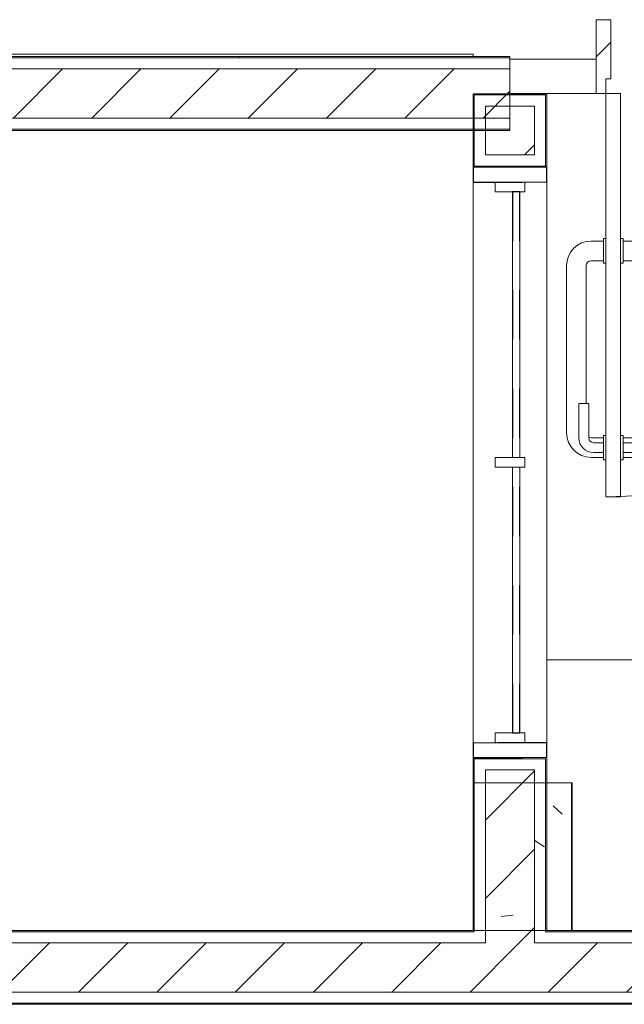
# Model space of a CAD drawing. Header units: metres. Extents: x 2.9 to 42.3, y -72.9 to -49.3.
# Tile 108 of 256: x 18 to 19.2, y -71.9 to -69.9. Entities that reach past the tile are written whole.
import ezdxf

# ---------------------------------------------------------------- set-up
doc = ezdxf.new("R2010")
doc.units = ezdxf.units.M
doc.linetypes.add('Traço', pattern=[0.006, 0.003, -0.003])
doc.linetypes.add('Traço_2_', pattern=[0.006, 0.003, -0.003])
for name, color, linetype, lineweight in [('A-COLS', 7, 'Continuous', 18), ('A-DOOR', 7, 'Continuous', 18), ('A-FLOR', 7, 'Continuous', 18), ('A-GLAZ', 7, 'Continuous', 18), ('A-WALL', 7, 'Continuous', 18), ('A-WALL-PATT', 7, 'Continuous', 18), ('I-WALL', 7, 'Continuous', 18), ('S-COLS', 7, 'Continuous', 18)]:
    doc.layers.add(name, color=color, linetype=linetype, lineweight=lineweight)
doc.layers.add('A-GLAZ-HDLN', color=7, linetype='Traço', lineweight=25, true_color=0x00007f)
pattern_1 = [(50, (21.555, -62.929), (0.546555, -0.047815), [0.05715, -0.62865]), (355, (21.555, -62.929), (-0.105728, 0.573166), [0.04572, -0.50292]), (100.451, (21.601, -62.933), (0.440828, 0.525349), [0.04857, -0.53427]), (46.184, (21.555, -62.776), (0.813237, -0.12613), [0.08573, -0.94298]), (96.636, (21.623, -62.787), (0.712212, 0.742287), [0.07286, -0.80141]), (351.184, (21.555, -62.776), (0.712217, 0.742274), [0.06858, -0.75438]), (21, (21.631, -62.814), (0.454846, -0.306795), [0.05715, -0.62865]), (326, (21.631, -62.814), (0.185405, 0.55256), [0.04572, -0.50292]), (71.451, (21.669, -62.84), (0.640251, 0.245763), [0.04857, -0.53427]), (37.5, (21.555, -62.929), (0.009261, 0.2536672), [0.02515, -0.47168, 0.02515, -0.48539, -0.50482]), (37.5, (21.555, -62.929), (0.009261, 0.2536672), [-1.007, 0.02515, -0.47968]), (7.5, (21.555, -62.929), (0.2004558, 0.300546), [0.02515, -0.26594, 0.02515, -0.46025, -0.1924]), (7.5, (21.555, -62.929), (0.2004558, 0.300546), [-0.77648, 0.02515, -0.16726]), (327.5, (21.385, -62.929), (0.4067682, -0.0171882), [0.02515, -0.16535, 0.02515, -0.56921, -0.78867]), (327.5, (21.385, -62.929), (0.4067682, -0.0171882), [-0.78486, 0.02515, -0.76352]), (317.5, (21.309, -62.929), (0.444383, 0.0762794), [0.02515, -0.2225, 0.02515, -0.36957, -0.56007]), (317.5, (21.309, -62.929), (0.444383, 0.0762794), [-0.64237, 0.02515, -0.53492])]
pattern_2 = [(45, (21.555, -62.929), (-0.0795495, 0.0795495), [])]

# ---------------------------------------------------------------- blocks, each defined once
blk = doc.blocks.new('porta de vidro sala de aula - SALAS DE AULAS E LABORATÓRIOS-V1-2PAV')
at = {"layer": 'A-DOOR', "true_color": 0xbababa}
h = blk.add_hatch(dxfattribs=at)
h.set_pattern_fill('FP_8', color=9, style=0, pattern_type=2)
h.set_pattern_definition([(45, (1.919, 7.128), (-0.33676, 0.33676), []), (45, (2.038, 7.128), (0, 0.67352), []), (45, (1.8, 7.128), (0, 0.67352), [])])
h.paths.add_polyline_path([(0.45, -0.035), (0.45, 0.115), (0.42, 0.115), (0.42, -0.005), (0.43, -0.005), (0.43, -0.035)])
h.paths.add_polyline_path([(-0.4328, -0.035), (-0.43, -0.035), (-0.43, -0.005), (-0.42, -0.005), (-0.42, 0.115), (-0.45, 0.115), (-0.45, -0.035)])
at = {"layer": 'A-DOOR', "color": 253, "true_color": 0xaaaaaa}
for p, q in [((-0.42, 0.115), (-0.45, 0.115)), ((-0.45, 0.115), (-0.45, -0.035)), ((-0.42, -0.005), (-0.42, 0.115)), ((0.45, 0.115), (0.42, 0.115)), ((0.42, 0.115), (0.42, -0.005)), ((0.45, -0.035), (0.45, 0.115)), ((-0.43, -0.035), (-0.43, -0.005)), ((-0.43, -0.005), (-0.42, -0.005)), ((0.42, -0.005), (0.43, -0.005)), ((0.43, -0.005), (0.43, -0.035)), ((-0.45, -0.035), (-0.43, -0.035)), ((-0.43, -0.035), (-0.4, -0.035)), ((-0.43, -0.855), (-0.43, -0.035)), ((-0.4, -0.035), (-0.4, -0.855)), ((0.365, -0.0215), (0.42, -0.0215)), ((0.365, -0.035), (0.365, -0.0215)), ((0.42, -0.035), (0.365, -0.035)), ((0.42, -0.035), (0.42, -0.0215)), ((0.43, -0.035), (0.45, -0.035)), ((-0.46, -0.335), (-0.435, -0.335)), ((-0.435, -0.33), (-0.43, -0.33)), ((-0.435, -0.38), (-0.435, -0.33)), ((-0.395, -0.33), (-0.4, -0.33)), ((-0.395, -0.38), (-0.395, -0.33)), ((-0.37, -0.335), (-0.395, -0.335)), ((-0.435, -0.375), (-0.46, -0.375)), ((-0.43, -0.38), (-0.435, -0.38)), ((-0.4, -0.38), (-0.395, -0.38)), ((-0.395, -0.375), (-0.37, -0.375)), ((-0.51, -0.725), (-0.51, -0.385)), ((-0.47, -0.385), (-0.47, -0.665)), ((-0.36, -0.385), (-0.36, -0.665)), ((-0.32, -0.725), (-0.32, -0.385)), ((-0.485, -0.665), (-0.485, -0.735)), ((-0.465, -0.665), (-0.485, -0.665)), ((-0.465, -0.735), (-0.465, -0.665)), ((-0.365, -0.735), (-0.365, -0.665)), ((-0.365, -0.665), (-0.345, -0.665)), ((-0.345, -0.665), (-0.345, -0.735)), ((-0.46, -0.735), (-0.435, -0.735)), ((-0.435, -0.73), (-0.43, -0.73)), ((-0.435, -0.78), (-0.435, -0.73)), ((-0.395, -0.73), (-0.4, -0.73)), ((-0.395, -0.78), (-0.395, -0.73)), ((-0.37, -0.735), (-0.395, -0.735)), ((-0.435, -0.745), (-0.455, -0.745)), ((-0.395, -0.745), (-0.375, -0.745)), ((-0.435, -0.775), (-0.46, -0.775)), ((-0.455, -0.765), (-0.435, -0.765)), ((-0.43, -0.78), (-0.435, -0.78)), ((-0.4, -0.78), (-0.395, -0.78)), ((-0.375, -0.765), (-0.395, -0.765)), ((-0.395, -0.775), (-0.37, -0.775)), ((-0.4, -0.855), (-0.43, -0.855))]:
    blk.add_line(p, q, dxfattribs=at)
for centre, radius, start, end in [((-0.43, -0.035), 0.82, 270, 0), ((-0.46, -0.385), 0.05, 90, 180), ((-0.37, -0.385), 0.05, 0, 90), ((-0.46, -0.385), 0.01, 90, 180), ((-0.37, -0.385), 0.01, 0, 90), ((-0.46, -0.725), 0.05, 180, 270), ((-0.455, -0.735), 0.03, 180, 270), ((-0.46, -0.725), 0.01, 240, 270), ((-0.455, -0.735), 0.01, 180, 270), ((-0.375, -0.735), 0.01, 270, 0), ((-0.375, -0.735), 0.03, 270, 360), ((-0.37, -0.725), 0.05, 270, 0), ((-0.37, -0.725), 0.01, 270, 300)]:
    blk.add_arc(centre, radius, start, end, dxfattribs=at)
blk = doc.blocks.new('JANELA1 - Paineis _2x1_ 1_20 x _1 2-7881260-2PAV')
at = {"layer": 'A-GLAZ', "color": 253, "true_color": 0xaaaaaa}
for p, q in [((-0.6, 0.075), (-0.57, 0.075)), ((-0.6, -0.075), (-0.6, 0.075)), ((-0.57, 0.075), (-0.57, 0.03)), ((0.57, 0.075), (-0.57, 0.075)), ((0.57, 0.075), (0.6, 0.075)), ((0.57, 0.03), (0.57, 0.075)), ((0.6, 0.075), (0.6, -0.075)), ((-0.55, 0.03), (-0.57, 0.03)), ((-0.57, 0.03), (-0.57, -0.03)), ((-0.55, -0.03), (-0.55, 0.03)), ((0.01, 0.03), (-0.01, 0.03)), ((-0.01, 0.03), (-0.01, -0.03)), ((0.01, -0.03), (0.01, 0.03)), ((0.57, 0.03), (0.55, 0.03)), ((0.55, 0.03), (0.55, -0.03)), ((0.57, -0.03), (0.57, 0.03)), ((-0.55, 0.02), (-0.01, 0.02)), ((-0.01, 0.005), (-0.55, 0.005)), ((0.01, 0.02), (0.55, 0.02)), ((0.55, 0.005), (0.01, 0.005)), ((-0.57, -0.03), (-0.55, -0.03)), ((-0.57, -0.03), (-0.57, -0.075)), ((-0.01, -0.03), (0.01, -0.03)), ((0.55, -0.03), (0.57, -0.03)), ((0.57, -0.075), (0.57, -0.03)), ((-0.57, -0.075), (-0.6, -0.075)), ((-0.57, -0.075), (0.57, -0.075)), ((0.6, -0.075), (0.57, -0.075))]:
    blk.add_line(p, q, dxfattribs=at)
at = {"layer": 'A-GLAZ-HDLN', "color": 9, "linetype": 'Traço_2_', "true_color": 0xaaaad4}
for p, q in [((-0.57, 0.075), (-0.6, 0.075)), ((-0.6, 0.075), (-0.6, -0.075)), ((-0.57, -0.075), (-0.57, 0.075)), ((0.6, 0.075), (0.57, 0.075)), ((0.57, 0.075), (0.57, -0.075)), ((0.6, -0.075), (0.6, 0.075)), ((0.55, 0.02), (-0.55, 0.02)), ((-0.55, 0.02), (-0.55, 0.005)), ((-0.55, 0.005), (0.55, 0.005)), ((0.55, 0.005), (0.55, 0.02)), ((-0.6, -0.075), (-0.57, -0.075)), ((0.57, -0.075), (0.6, -0.075))]:
    blk.add_line(p, q, dxfattribs=at)
blk = doc.blocks.new('4 GRE - ESCOLA DE CINEMA E AUDIOVISUAL CINE REX R07_rvt-1-2PAV')
at = {"layer": 'A-WALL-PATT', "true_color": 0xd4d4d4}
h = blk.add_hatch(dxfattribs=at)
h.set_pattern_fill('FP_1', color=254, style=0, pattern_type=2)
h.set_pattern_definition(pattern_1)
h.paths.add_polyline_path([(17.4385, -70.0189), (19.011, -70.0189), (19.011, -70.0164), (17.436, -70.0164), (17.436, -70.0189)])
h = blk.add_hatch(dxfattribs=at)
h.set_pattern_fill('FP_2', color=254, style=0, pattern_type=2)
h.set_pattern_definition(pattern_2)
h.paths.add_polyline_path([(17.6631, -70.1414), (19.011, -70.1414), (19.011, -70.0414), (17.461, -70.0414), (17.461, -70.1414), (17.561, -70.1414)])
h = blk.add_hatch(dxfattribs=at)
h.set_pattern_fill('FP_1', color=254, style=0, pattern_type=2)
h.set_pattern_definition(pattern_1)
h.paths.add_polyline_path([(18.9385, -71.7931), (18.9385, -71.4439), (19.011, -71.4439), (19.011, -71.4414), (18.936, -71.4414), (18.936, -71.7931)])
h.paths.add_polyline_path([(18.936, -70.2414), (19.011, -70.2414), (19.011, -70.2389), (18.9385, -70.2389), (18.9385, -70.0944), (19.0835, -70.0944), (19.0835, -70.0919), (18.936, -70.0919), (18.936, -70.098)])
h = blk.add_hatch(dxfattribs=at)
h.set_pattern_fill('FP_2', color=254, style=0, pattern_type=2)
h.set_pattern_definition(pattern_2)
h.paths.add_polyline_path([(19.061, -71.8181), (19.061, -71.4664), (18.961, -71.4664), (18.961, -71.8181)])
h.paths.add_polyline_path([(19.061, -70.2164), (19.061, -70.1169), (18.961, -70.1169), (18.961, -70.2164), (19.011, -70.2164)])
h = blk.add_hatch(dxfattribs=at)
h.set_pattern_fill('FP_1', color=254, style=0, pattern_type=2)
h.set_pattern_definition(pattern_1)
h.paths.add_polyline_path([(20.7433, -71.7956), (26.8885, -71.7956), (26.8885, -71.7931), (20.3114, -71.7931), (20.31, -71.7956), (20.4353, -71.7956)])
h.paths.add_polyline_path([(17.436, -71.7956), (17.4385, -71.7956), (17.4385, -71.7931), (17.436, -71.7931)])
h.paths.add_polyline_path([(39.8676, -71.7956), (40.1673, -71.7956), (40.1673, -71.7933), (34.6726, -71.7931), (34.6726, -71.7956), (37.3764, -71.7956)])
h.paths.add_polyline_path([(34.6026, -71.7956), (34.6026, -71.7931), (28.5335, -71.7931), (28.5335, -71.7956), (34.2962, -71.7956)])
h.paths.add_polyline_path([(17.5835, -71.7956), (18.9385, -71.7956), (18.9385, -71.7931), (17.5835, -71.7931)])
h.paths.add_polyline_path([(19.0835, -71.7956), (20.2847, -71.7952), (20.2834, -71.7931), (19.0835, -71.7931)])
h.paths.add_polyline_path([(27.0335, -71.7956), (28.3885, -71.7956), (28.3885, -71.7931), (27.0335, -71.7931)])
h = blk.add_hatch(dxfattribs=at)
h.set_pattern_fill('FP_2', color=254, style=0, pattern_type=2)
h.set_pattern_definition(pattern_2)
h.paths.add_polyline_path([(26.9037, -71.9181), (40.1673, -71.9181), (40.1673, -71.8181), (17.436, -71.8181), (17.436, -71.8793), (17.0502, -71.8793), (17.0502, -71.9181), (26.2877, -71.9181)])
h = blk.add_hatch(dxfattribs=at)
h.set_pattern_fill('FP_1', color=254, style=0, pattern_type=2)
h.set_pattern_definition(pattern_1)
h.paths.add_polyline_path([(26.9037, -71.9431), (40.1673, -71.9431), (40.1673, -71.9406), (17.0502, -71.9406), (17.0502, -71.9431), (26.2877, -71.9431)])
at = {"layer": 'S-COLS', "true_color": 0xaaaaaa}
h = blk.add_hatch(dxfattribs=at)
h.set_pattern_fill('FP_1', color=253, style=0, pattern_type=2)
h.set_pattern_definition(pattern_1)
h.paths.add_polyline_path([(19.136, -71.7931), (19.136, -71.4931), (18.936, -71.4931), (18.936, -71.7931)])
at = {"layer": 'A-FLOR', "color": 253, "true_color": 0xaaaaaa}
for p, q in [((17.586, -70.0114), (18.936, -70.0114)), ((18.936, -70.0114), (18.936, -70.0165)), ((21.016, -71.2431), (19.086, -71.2431))]:
    blk.add_line(p, q, dxfattribs=at)
at = {"layer": 'A-WALL', "color": 253, "true_color": 0xaaaaaa}
for p, q in [((19.011, -70.0164), (17.436, -70.0164)), ((19.011, -70.0214), (19.011, -70.0164)), ((19.011, -70.0189), (17.461, -70.0189)), ((19.011, -70.0214), (19.011, -70.0414)), ((19.011, -70.0414), (19.011, -70.0214)), ((19.011, -70.0414), (17.461, -70.0414)), ((19.011, -70.0414), (19.011, -70.0564)), ((19.011, -70.0564), (19.011, -70.0414)), ((19.011, -70.0564), (19.011, -70.0914)), ((19.011, -70.0914), (19.011, -70.0564)), ((18.936, -70.0919), (18.936, -70.2414)), ((18.9385, -70.0919), (18.936, -70.0919)), ((19.0835, -70.0919), (18.9385, -70.0919)), ((18.961, -70.0944), (18.9385, -70.0944)), ((18.9385, -70.0944), (18.9385, -70.2389)), ((19.061, -70.0944), (18.961, -70.0944)), ((19.011, -70.1664), (19.011, -70.0914)), ((19.0835, -70.0944), (19.061, -70.0944)), ((19.086, -70.0919), (19.0835, -70.0919)), ((19.0835, -70.2389), (19.0835, -70.0944)), ((19.086, -70.2414), (19.086, -70.0919)), ((18.961, -70.1169), (18.961, -70.2164)), ((19.061, -70.1169), (18.961, -70.1169)), ((19.061, -70.2164), (19.061, -70.1169)), ((19.011, -70.1414), (17.561, -70.1414)), ((19.011, -70.1639), (17.5835, -70.1639)), ((17.586, -70.1664), (19.011, -70.1664)), ((18.961, -70.2164), (19.011, -70.2164)), ((19.011, -70.2164), (19.061, -70.2164)), ((18.9385, -70.2389), (18.961, -70.2389)), ((18.961, -70.2389), (19.011, -70.2389)), ((19.011, -70.2389), (19.061, -70.2389)), ((19.061, -70.2389), (19.0835, -70.2389)), ((18.936, -71.4414), (18.936, -71.7931)), ((18.9385, -71.4439), (18.9385, -71.7931)), ((19.011, -71.4439), (18.9385, -71.4439)), ((19.0835, -71.4439), (19.011, -71.4439)), ((19.0835, -71.7931), (19.0835, -71.4439)), ((19.086, -71.7931), (19.086, -71.4414)), ((18.961, -71.4664), (18.961, -71.7931)), ((19.011, -71.4664), (18.961, -71.4664)), ((19.061, -71.4664), (19.011, -71.4664)), ((19.061, -71.7931), (19.061, -71.4664)), ((18.9385, -71.7956), (17.5835, -71.7956)), ((18.936, -71.7931), (17.586, -71.7931)), ((18.9385, -71.7931), (18.9385, -71.7956)), ((18.961, -71.7931), (18.961, -71.7956)), ((18.961, -71.7956), (18.961, -71.8181)), ((19.061, -71.7931), (19.061, -71.7956)), ((19.061, -71.7956), (19.061, -71.8181)), ((19.0835, -71.7931), (19.0835, -71.7956)), ((26.8885, -71.7956), (19.0835, -71.7956)), ((21.016, -71.7931), (19.086, -71.7931)), ((18.961, -71.8181), (17.561, -71.8181)), ((26.911, -71.8181), (19.061, -71.8181)), ((40.1673, -71.9181), (17.0502, -71.9181)), ((40.1673, -71.9406), (17.0502, -71.9406)), ((17.0502, -71.9431), (40.1673, -71.9431))]:
    blk.add_line(p, q, dxfattribs=at)
at = {"layer": 'I-WALL', "color": 253, "true_color": 0xaaaaaa}
for p, q in [((19.186, -70.0214), (19.011, -70.0214)), ((19.011, -70.0914), (19.186, -70.0914))]:
    blk.add_line(p, q, dxfattribs=at)
at = {"layer": 'S-COLS', "color": 253, "true_color": 0xaaaaaa}
for p, q in [((19.136, -71.4931), (18.936, -71.4931)), ((18.936, -71.4931), (18.936, -71.7931)), ((19.136, -71.7931), (19.136, -71.4931)), ((18.936, -71.7931), (19.136, -71.7931))]:
    blk.add_line(p, q, dxfattribs=at)
at = {"layer": 'A-DOOR', "color": 253, "lineweight": 18, "true_color": 0xaaaaaa}
blk.add_blockref('porta de vidro sala de aula - SALAS DE AULAS E LABORATÓRIOS-V1-2PAV', (19.636, -70.0564), dxfattribs=at)
at = {"layer": 'A-GLAZ', "color": 253, "lineweight": 18, "true_color": 0xaaaaaa, "rotation": 269.9999999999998}
blk.add_blockref('JANELA1 - Paineis _2x1_ 1_20 x _1 2-7881260-2PAV', (19.011, -70.8414), dxfattribs=at)
blk = doc.blocks.new('Family - P54-300268-2PAV')
at = {"layer": 'S-COLS', "color": 253, "true_color": 0xaaaaaa}
for p, q in [((-0.1, 0.15), (-0.1, -0.15)), ((0.1, 0.15), (-0.1, 0.15)), ((0.1, -0.15), (0.1, 0.15)), ((-0.1, -0.15), (0.1, -0.15))]:
    blk.add_line(p, q, dxfattribs=at)
blk = doc.blocks.new('Family - P54-301635-2PAV')
at = {"layer": 'S-COLS', "color": 253, "true_color": 0xaaaaaa}
for p, q in [((-0.1, 0.15), (-0.1, -0.15)), ((0.1, 0.15), (-0.1, 0.15)), ((0.1, -0.15), (0.1, 0.15)), ((-0.1, -0.15), (0.1, -0.15))]:
    blk.add_line(p, q, dxfattribs=at)
blk = doc.blocks.new('ESTRUTURAL CINE REX _011_IFC-1-2PAV')
at = {"layer": 'A-COLS', "color": 253, "lineweight": 18, "true_color": 0xaaaaaa}
blk.add_blockref('Family - P54-301635-2PAV', (19.0373, -71.6431), dxfattribs=at)
at = {"layer": 'S-COLS', "color": 253, "lineweight": 18, "true_color": 0xaaaaaa}
blk.add_blockref('Family - P54-300268-2PAV', (19.0373, -71.6431), dxfattribs=at)

msp = doc.modelspace()

# ---------------------------------------------------------------- block references
at = {"lineweight": 5}
for name in ['4 GRE - ESCOLA DE CINEMA E AUDIOVISUAL CINE REX R07_rvt-1-2PAV', 'ESTRUTURAL CINE REX _011_IFC-1-2PAV']:
    msp.add_blockref(name, (0, 0), dxfattribs=at)

doc.saveas('drawing.dxf')
